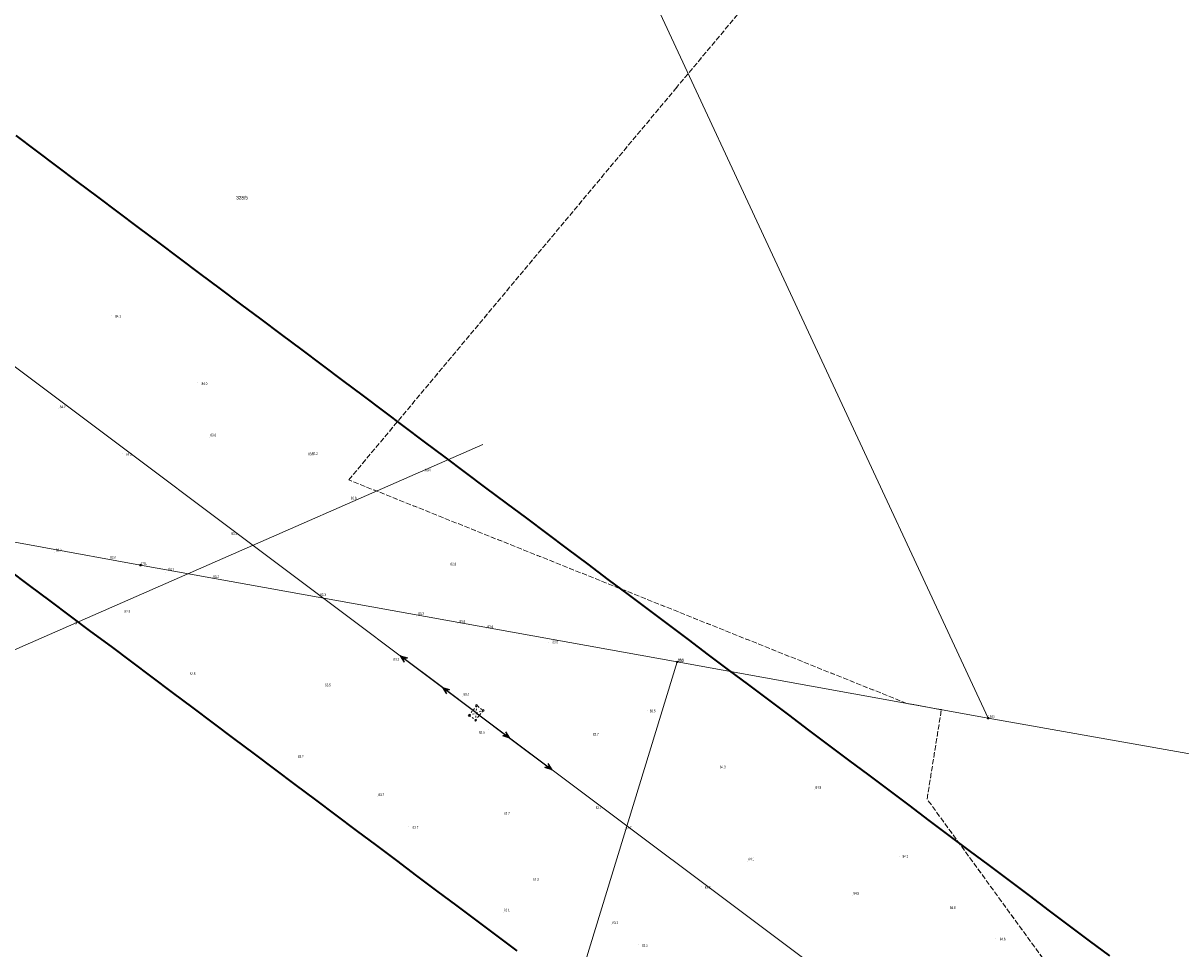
# Model space of a CAD drawing. Header units: metres. Extents: x 6524698 to 6533081, y 5883213 to 5896811.
# Tile 89 of 131: x 6527792 to 6528121, y 5892478 to 5892742. Entities that reach past the tile are written whole.
import ezdxf
from ezdxf.enums import TextEntityAlignment as Align

# ---------------------------------------------------------------- set-up
doc = ezdxf.new("R2010")
doc.units = ezdxf.units.M
for name, pattern in [('mapa zasadnicza$0$219-500', [0]), ('mapa zasadnicza$0$egkk-500', [2, 1.5, -0.5]), ('mapa zasadnicza$0$egug-500', [1, 0.5, -0.5]), ('mapa zasadnicza$0$suep_wn_500', [0]), ('mapa zasadnicza$0$supp_500', [1, 0.5, -0.5])]:
    doc.linetypes.add(name, pattern=pattern)
for name, color, linetype in [('mapa zasadnicza$0$000 Inne (niezydentyfikowane)', 7, 'Continuous'), ('mapa zasadnicza$0$202-punkt graniczny', 7, 'Continuous'), ('mapa zasadnicza$0$202-punkt graniczny-Atr103', 7, 'Continuous'), ('mapa zasadnicza$0$211-numer działki ewidencyjnej', 7, 'Continuous'), ('mapa zasadnicza$0$217-kontur klasyfikacyjny', 7, 'Continuous'), ('mapa zasadnicza$0$218-kontur użytku gruntowego', 7, 'Continuous'), ('mapa zasadnicza$0$219-działka ewidencyjna', 7, 'Continuous'), ('mapa zasadnicza$0$pikieta naturalna', 7, 'Continuous'), ('mapa zasadnicza$0$pikieta naturalna-Atr2', 7, 'Continuous'), ('mapa zasadnicza$0$przewód elektroenergetyczny wysokiego napięcia', 7, 'Continuous'), ('mapa zasadnicza$0$przewód specjalny', 7, 'Continuous'), ('mapa zasadnicza$0$przewód specjalny-Atr1', 7, 'Continuous'), ('mapa zasadnicza$0$słup przewodów napowietrznych', 7, 'Continuous')]:
    doc.layers.add(name, color=color, linetype=linetype)
doc.styles.add('mapa zasadnicza$0$STANDARD', font='Working1250', dxfattribs={"width": 0.75})

# ---------------------------------------------------------------- blocks, each defined once
blk = doc.blocks.new('mapa zasadnicza$0$202')
at = {"color": 0, "linetype": 'Continuous', "lineweight": 0}
blk.add_circle((0, 0), 0.25, dxfattribs=at)
blk = doc.blocks.new('mapa zasadnicza$0$PW01')
at = {"linetype": 'Continuous', "lineweight": 13}
h = blk.add_hatch(color=0, dxfattribs=at)
edge = h.paths.add_edge_path()
edge.add_arc((0, 0), 0.045, 0, 360)
blk = doc.blocks.new('mapa zasadnicza$0$SM05')
at = {"color": 0, "linetype": 'Continuous', "lineweight": 13}
blk.add_circle((0, 0), 0.25, dxfattribs=at)
blk = doc.blocks.new('mapa zasadnicza$0$SUEP3')
at = {"color": 0, "linetype": 'Continuous'}
for p, q in [((0, 0), (12.003, 0)), ((12.003, 0), (10.003, 0.75)), ((10.003, 0.75), (11.003, 0)), ((12.003, 0), (10.003, -0.75)), ((11.003, 0), (10.003, -0.75)), ((12.003, 0), (27.003, 0)), ((27.003, 0), (25.003, 0.75)), ((25.003, 0.75), (26.003, 0)), ((27.003, 0), (25.003, -0.75)), ((26.003, 0), (25.003, -0.75))]:
    blk.add_line(p, q, dxfattribs=at)

msp = doc.modelspace()

# ---------------------------------------------------------------- linework, layer by layer
at = {"layer": 'mapa zasadnicza$0$000 Inne (niezydentyfikowane)', "color": 7, "linetype": 'Continuous', "lineweight": 35, "flags": 128}
for points in [[(6527789.609, 5892709.732), (6527795.42, 5892705.378), (6527801.232, 5892701.025), (6527807.043, 5892696.671), (6527812.854, 5892692.318), (6527818.665, 5892687.965), (6527824.476, 5892683.611), (6527830.287, 5892679.258), (6527836.099, 5892674.904), (6527841.91, 5892670.551), (6527847.721, 5892666.197), (6527853.532, 5892661.844), (6527859.343, 5892657.491), (6527865.155, 5892653.137), (6527870.966, 5892648.784), (6527876.777, 5892644.43), (6527882.588, 5892640.077), (6527888.399, 5892635.723), (6527894.21, 5892631.37), (6527900.022, 5892627.016), (6527905.833, 5892622.663), (6527911.644, 5892618.31), (6527917.455, 5892613.956), (6527923.266, 5892609.603), (6527929.078, 5892605.249), (6527934.889, 5892600.896), (6527940.7, 5892596.542), (6527946.511, 5892592.189), (6527952.352, 5892587.813), (6527958.065, 5892583.52), (6527963.771, 5892579.237), (6527969.476, 5892574.954), (6527975.181, 5892570.671), (6527980.886, 5892566.388), (6527986.591, 5892562.105), (6527992.296, 5892557.822), (6527998.001, 5892553.54), (6528003.706, 5892549.257), (6528009.412, 5892544.974), (6528015.117, 5892540.691), (6528020.822, 5892536.408), (6528026.527, 5892532.125), (6528032.232, 5892527.842), (6528037.937, 5892523.559), (6528043.642, 5892519.276), (6528049.347, 5892514.993), (6528055.053, 5892510.711), (6528060.758, 5892506.428), (6528066.463, 5892502.145), (6528072.168, 5892497.862), (6528077.873, 5892493.579), (6528083.578, 5892489.296), (6528089.283, 5892485.013), (6528094.988, 5892480.73), (6528100.694, 5892476.447)], [(6527932.26, 5892477.85), (6527926.555, 5892482.133), (6527920.85, 5892486.416), (6527915.144, 5892490.698), (6527909.439, 5892494.981), (6527903.734, 5892499.264), (6527898.029, 5892503.547), (6527892.336, 5892507.825), (6527886.555, 5892512.156), (6527880.744, 5892516.51), (6527874.932, 5892520.863), (6527869.121, 5892525.217), (6527863.31, 5892529.57), (6527857.499, 5892533.923), (6527851.688, 5892538.277), (6527845.876, 5892542.63), (6527840.065, 5892546.984), (6527834.254, 5892551.337), (6527828.443, 5892555.691), (6527822.632, 5892560.044), (6527816.821, 5892564.397), (6527811.009, 5892568.751), (6527805.198, 5892573.104), (6527799.387, 5892577.458), (6527793.576, 5892581.811), (6527787.765, 5892586.165)]]:
    msp.add_lwpolyline(points, dxfattribs=at)
at = {"layer": 'mapa zasadnicza$0$217-kontur klasyfikacyjny', "color": 92, "linetype": 'mapa zasadnicza$0$egkk-500', "lineweight": 18, "flags": 128}
for points in [[(6527977.31, 5892723.08), (6528050.27, 5892810.39)], [(6527884.35, 5892611.82), (6527977.31, 5892723.08)], [(6528043.07, 5892548.26), (6527884.35, 5892611.82)], [(6528052.9, 5892546.48), (6528043.07, 5892548.26)], [(6528048.84, 5892521.06), (6528052.9, 5892546.48)], [(6528097.1, 5892454.66), (6528048.84, 5892521.06)]]:
    msp.add_lwpolyline(points, dxfattribs=at)
at = {"layer": 'mapa zasadnicza$0$218-kontur użytku gruntowego', "color": 3, "linetype": 'mapa zasadnicza$0$egug-500', "lineweight": 18, "flags": 128}
for points in [[(6527977.31, 5892723.08), (6528050.27, 5892810.39)], [(6527884.35, 5892611.82), (6527977.31, 5892723.08)], [(6528043.07, 5892548.26), (6527884.35, 5892611.82)], [(6528052.9, 5892546.48), (6528043.07, 5892548.26)], [(6528048.84, 5892521.06), (6528052.9, 5892546.48)], [(6528097.1, 5892454.66), (6528048.84, 5892521.06)]]:
    msp.add_lwpolyline(points, dxfattribs=at)
at = {"layer": 'mapa zasadnicza$0$219-działka ewidencyjna', "color": 7, "linetype": 'mapa zasadnicza$0$219-500', "lineweight": 18, "flags": 128}
for points in [[(6528066.2, 5892544.08), (6527964.05, 5892763.74)], [(6527741.09, 5892602.96), (6527825.13, 5892587.6)], [(6527825.13, 5892587.6), (6527977.78, 5892560.04)], [(6527977.78, 5892560.04), (6527919.18, 5892368.81)], [(6527977.78, 5892560.04), (6528066.2, 5892544.08)], [(6528274.02, 5892507.32), (6528066.2, 5892544.08)]]:
    msp.add_lwpolyline(points, dxfattribs=at)
at = {"layer": 'mapa zasadnicza$0$przewód elektroenergetyczny wysokiego napięcia', "color": 1, "linetype": 'mapa zasadnicza$0$suep_wn_500', "lineweight": 18, "flags": 128}
for points in [[(6527920.59, 5892545.59), (6527694.08, 5892715.46)], [(6528143.39, 5892378.56), (6527920.59, 5892545.59)]]:
    msp.add_lwpolyline(points, dxfattribs=at)
at = {"layer": 'mapa zasadnicza$0$przewód specjalny', "color": 7, "linetype": 'Continuous', "lineweight": 18, "flags": 128}
msp.add_lwpolyline([(6527922.51, 5892621.88), (6527739, 5892541.48), (6527648.08, 5892487.86), (6527571.31, 5892442.38)], dxfattribs=at)
at = {"layer": 'mapa zasadnicza$0$słup przewodów napowietrznych', "color": 7, "linetype": 'mapa zasadnicza$0$supp_500', "lineweight": 18, "flags": 128}
for points in [[(6527918.6, 5892544.82), (6527920.7, 5892547.7), (6527922.57, 5892546.27), (6527920.43, 5892543.47)], [(6527920.7, 5892547.7), (6527920.43, 5892543.47)], [(6527918.6, 5892544.82), (6527922.57, 5892546.27)], [(6527918.6, 5892544.82), (6527920.43, 5892543.47)]]:
    msp.add_lwpolyline(points, dxfattribs=at)

# ---------------------------------------------------------------- block references
at = {"layer": 'mapa zasadnicza$0$202-punkt graniczny', "color": 7, "linetype": 'Continuous', "lineweight": 18}
for p in [(6527825.13, 5892587.6), (6527977.78, 5892560.04), (6528066.2, 5892544.08)]:
    msp.add_blockref('mapa zasadnicza$0$202', p, dxfattribs=at)
at = {"layer": 'mapa zasadnicza$0$pikieta naturalna', "color": 7, "linetype": 'Continuous', "lineweight": 13}
for p in [(6527816.97, 5892658.54), (6527841.44, 5892639.4), (6527801.92, 5892632.03), (6527844.8, 5892624), (6527820.05, 5892619.35), (6527871.8, 5892619.53), (6527873.7, 5892618.7), (6527905.9, 5892614.1), (6527883.85, 5892606.85), (6527850.02, 5892596.81), (6527800.65, 5892591.17), (6527816.3, 5892589.2), (6527912.31, 5892588.1), (6527832.25, 5892585.51), (6527845.6, 5892583.7), (6527876, 5892578.6), (6527819.56, 5892574.36), (6527903.48, 5892573.05), (6527915.35, 5892570.96), (6527923.6, 5892569.5), (6527941.05, 5892565.66), (6527896.17, 5892560.93), (6527977.78, 5892560.04), (6527838.9, 5892556.1), (6527877.4, 5892552.9), (6527916.8, 5892550.3), (6527969.18, 5892546.33), (6527924.19, 5892540.7), (6527953.6, 5892538.9), (6527868.87, 5892533.33), (6527989.7, 5892529.6), (6527892.6, 5892521.7), (6528016.9, 5892523.8), (6527953.8, 5892518.8), (6527928.3, 5892516.4), (6527901.41, 5892513.28), (6527962.9, 5892512.3), (6528040.89, 5892504.82), (6527997.8, 5892503.4), (6527935.9, 5892498.4), (6527984.75, 5892496.06), (6528027.7, 5892493.7), (6527928.3, 5892488.9), (6528055.1, 5892489.6), (6527959.1, 5892485.3), (6527966.67, 5892479.68), (6528068.41, 5892481.43)]:
    msp.add_blockref('mapa zasadnicza$0$PW01', p, dxfattribs=at)
at = {"layer": 'mapa zasadnicza$0$przewód elektroenergetyczny wysokiego napięcia', "color": 1, "linetype": 'Continuous', "lineweight": 18}
for rotation in [143.132, 323.142]:
    msp.add_blockref('mapa zasadnicza$0$SUEP3', (6527920.59, 5892545.59), dxfattribs=dict(at, rotation=rotation))
at = {"layer": 'mapa zasadnicza$0$słup przewodów napowietrznych', "color": 7, "linetype": 'Continuous', "lineweight": 18}
for p in [(6527920.7, 5892547.7), (6527918.6, 5892544.82), (6527922.57, 5892546.27), (6527920.43, 5892543.47)]:
    msp.add_blockref('mapa zasadnicza$0$SM05', p, dxfattribs=at)

# ---------------------------------------------------------------- texts
at = {"layer": 'mapa zasadnicza$0$202-punkt graniczny-Atr103', "color": 7, "style": 'mapa zasadnicza$0$STANDARD', "width": 0.667}
for s, p in [('1791', (6527825.13, 5892587.6)), ('1792', (6527977.78, 5892560.04)), ('1935', (6528066.2, 5892544.08))]:
    msp.add_text(s, height=0.75, dxfattribs=at).set_placement(p)
at = {"layer": 'mapa zasadnicza$0$211-numer działki ewidencyjnej', "color": 7, "linetype": 'Continuous', "lineweight": 18, "style": 'mapa zasadnicza$0$STANDARD', "width": 0.79}
msp.add_text('328/5', height=1, dxfattribs=at).set_placement((6527852.34, 5892692.57), align=Align.TOP_LEFT)
at = {"layer": 'mapa zasadnicza$0$pikieta naturalna-Atr2', "color": 7, "style": 'mapa zasadnicza$0$STANDARD', "width": 0.667}
for s, p in [('84.1', (6527817.92, 5892657.96)), ('84.0', (6527842.49, 5892638.81)), ('84.2', (6527802.12, 5892632.23)), ('83.6', (6527845, 5892624.2)), ('84.2', (6527820.98, 5892618.69)), ('83.3', (6527872.79, 5892618.84)), ('83.2', (6527873.9, 5892618.9)), ('83.0', (6527906.1, 5892614.3)), ('82.8', (6527884.91, 5892606.28)), ('83.3', (6527850.97, 5892596.16)), ('83.2', (6527801.04, 5892591.47)), ('82.8', (6527816.5, 5892589.4)), ('82.8', (6527913.27, 5892587.51)), ('83.1', (6527832.99, 5892586.06)), ('83.2', (6527845.8, 5892583.9)), ('83.3', (6527876.2, 5892578.8)), ('82.9', (6527820.57, 5892574.02)), ('83.3', (6527904.1, 5892573.4)), ('83.9', (6527915.85, 5892571.15)), ('83.6', (6527923.8, 5892569.7)), ('83.8', (6527942.24, 5892565.36)), ('83.2', (6527897.05, 5892560.38)), ('83.8', (6527977.98, 5892560.24)), ('83.5', (6527839.1, 5892556.3)), ('83.5', (6527877.6, 5892553.1)), ('83.8', (6527917, 5892550.5)), ('83.5', (6527969.97, 5892545.72)), ('83.6', (6527921.37, 5892539.62)), ('83.7', (6527953.8, 5892539.1)), ('83.7', (6527869.88, 5892532.75)), ('84.3', (6527989.9, 5892529.8)), ('84.8', (6528017.1, 5892524)), ('83.7', (6527892.8, 5892521.9)), ('83.7', (6527954.59, 5892518.24)), ('83.7', (6527928.5, 5892516.6)), ('83.7', (6527902.51, 5892512.67)), ('83.7', (6527963.1, 5892512.5)), ('84.9', (6528041.87, 5892504.38)), ('84.1', (6527998, 5892503.6)), ('83.3', (6527936.75, 5892497.82)), ('83.7', (6527985.6, 5892495.54)), ('84.5', (6528027.9, 5892493.9)), ('83.1', (6527928.5, 5892489.1)), ('84.8', (6528055.3, 5892489.8)), ('83.3', (6527959.3, 5892485.5)), ('83.3', (6527967.74, 5892479.03)), ('84.6', (6528069.51, 5892480.85))]:
    msp.add_text(s, height=0.75, dxfattribs=at).set_placement(p)
at = {"layer": 'mapa zasadnicza$0$przewód specjalny-Atr1', "color": 7, "style": 'mapa zasadnicza$0$STANDARD', "width": 0.667}
msp.add_text('si', height=0.75, rotation=23.659, dxfattribs=at).set_placement((6527806.41, 5892571.01), align=Align.MIDDLE_LEFT)

doc.saveas('drawing.dxf')
